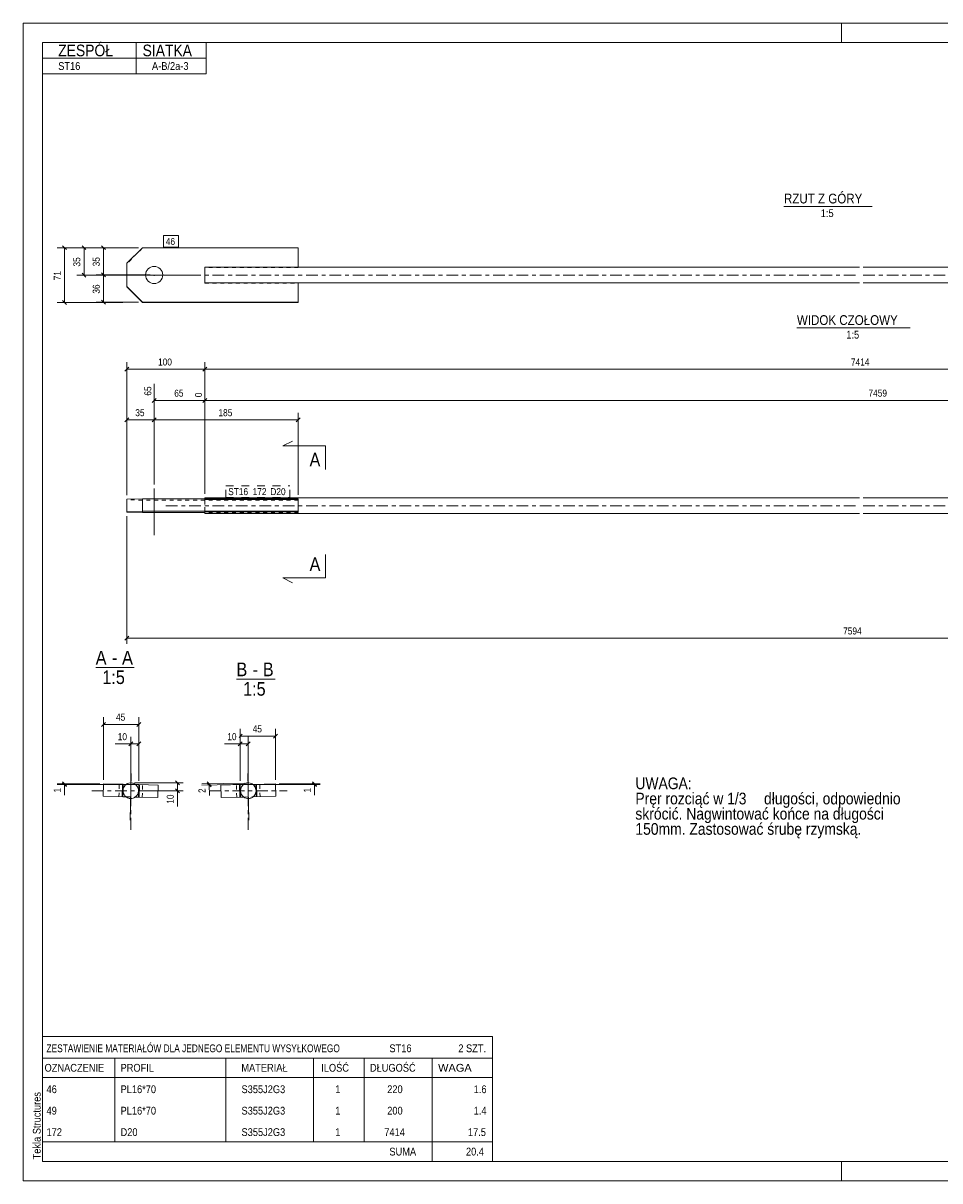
# Model space of a CAD drawing. Header units: millimetres. Extents: x 0 to 420, y 0 to 297.
# Tile 1 of 2: x 0 to 235, y 0 to 297. Entities that reach past the tile are written whole.
import ezdxf

# ---------------------------------------------------------------- set-up
doc = ezdxf.new("R2010")
doc.units = ezdxf.units.MM
for name, pattern in [('XKITLINE00', [0]), ('XKITLINE01', [4, 1, -1, 1, -1]), ('XKITLINE02', [4, 2, -2]), ('XKITLINE03', [6, 3, -1, 1, -1])]:
    doc.linetypes.add(name, pattern=pattern)
for name, color, linetype, lineweight in [('Arkusz rysunku', 3, 'Continuous', 0), ('Element', 2, 'Continuous', 0), ('Inny typ obiektu', 7, 'Continuous', 0), ('Przekrój', 7, 'Continuous', 0), ('Tekst', 7, 'Continuous', 0), ('Wymiar', 4, 'Continuous', 0), ('Znak elementu', 2, 'Continuous', 0), ('Śruba', 3, 'Continuous', 0)]:
    doc.layers.add(name, color=color, linetype=linetype, lineweight=lineweight)
doc.styles.add('ARIAL', font='ARIAL.TTF')

msp = doc.modelspace()

# ---------------------------------------------------------------- linework, layer by layer
at = {"layer": 'Arkusz rysunku', "linetype": 'XKITLINE00', "lineweight": 0}
for p, q in [((420, 297), (0, 297)), ((0, 297), (0, 0)), ((0, 292), (0, 297)), ((5, 297), (0, 297)), ((210, 292), (210, 297)), ((415, 292), (5, 292)), ((5, 292), (5, 5)), ((0, 0), (0, 5)), ((5, 5), (415, 5)), ((210, 0), (210, 5)), ((0, 0), (420, 0))]:
    msp.add_line(p, q, dxfattribs=at)
at = {"layer": 'Element', "linetype": 'XKITLINE00', "lineweight": 0}
for p, q in [((26.62, 235.4), (30.62, 239.4)), ((70.62, 239.4), (30.62, 239.4)), ((70.62, 239.4), (70.62, 234.36)), ((26.62, 229.33), (26.62, 235.4)), ((46.62, 233.52), (46.62, 234.4)), ((46.62, 234.4), (70.62, 234.4)), ((46.62, 234.36), (214.62, 234.36)), ((46.62, 233.52), (46.62, 231.36)), ((215.62, 234.36), (383.62, 234.36)), ((26.62, 229.4), (30.62, 225.41)), ((30.62, 225.33), (26.62, 229.33)), ((46.62, 231.26), (46.62, 231.36)), ((46.62, 230.4), (46.62, 231.26)), ((70.62, 230.4), (46.62, 230.4)), ((70.62, 225.33), (70.62, 230.4)), ((214.62, 230.36), (70.62, 230.36)), ((359.62, 230.36), (215.62, 230.36)), ((30.62, 225.41), (70.62, 225.41)), ((30.62, 225.41), (30.62, 225.33)), ((30.62, 225.33), (70.62, 225.33)), ((26.62, 174.88), (30.62, 174.98)), ((26.62, 171.54), (26.62, 174.88)), ((30.62, 174.98), (70.62, 174.98)), ((30.62, 174.98), (30.62, 171.78)), ((46.62, 175.21), (214.62, 175.21)), ((46.62, 175.21), (46.62, 174.98)), ((70.62, 174.98), (70.62, 171.66)), ((215.62, 175.21), (383.62, 175.21)), ((30.62, 171.78), (26.62, 171.68)), ((26.62, 171.54), (30.62, 171.44)), ((30.62, 171.78), (70.62, 171.78)), ((46.62, 171.44), (30.62, 171.44)), ((46.62, 171.66), (46.62, 171.64)), ((46.62, 171.66), (70.62, 171.66)), ((46.62, 171.21), (46.62, 171.64)), ((46.62, 171.21), (214.62, 171.21)), ((215.62, 171.21), (383.62, 171.21)), ((20.66, 101.86), (20.58, 98.66)), ((20.66, 101.86), (25.66, 101.74)), ((25.66, 101.74), (25.58, 98.54)), ((25.66, 101.74), (26.51, 101.72)), ((29.66, 101.64), (28.78, 101.66)), ((29.58, 98.44), (29.66, 101.64)), ((34.66, 101.52), (29.66, 101.64)), ((34.66, 101.52), (34.58, 98.32)), ((50.73, 101.52), (55.73, 101.64)), ((50.73, 101.52), (50.81, 98.32)), ((55.73, 101.64), (56.61, 101.67)), ((55.73, 101.64), (55.81, 98.44)), ((64.73, 101.86), (58.87, 101.72)), ((59.73, 101.74), (59.81, 98.54)), ((64.73, 101.86), (64.81, 98.66)), ((20.58, 98.66), (25.58, 98.54)), ((25.58, 98.54), (26.46, 98.52)), ((29.58, 98.44), (28.73, 98.46)), ((34.58, 98.32), (29.58, 98.44)), ((50.81, 98.32), (55.81, 98.44)), ((55.81, 98.44), (56.66, 98.47)), ((64.81, 98.66), (58.93, 98.52))]:
    msp.add_line(p, q, dxfattribs=at)
at = {"layer": 'Element', "linetype": 'XKITLINE01', "lineweight": 0}
for p, q in [((30.62, 239.32), (26.62, 235.32)), ((30.62, 239.4), (30.62, 239.32)), ((30.62, 239.32), (70.62, 239.32)), ((46.62, 234.36), (46.62, 232.36)), ((70.62, 234.32), (46.62, 234.32)), ((46.62, 231.26), (46.62, 233.52)), ((46.62, 230.36), (46.62, 232.36)), ((70.62, 234.36), (70.62, 234.32)), ((70.62, 234.36), (70.62, 234.32)), ((46.62, 230.4), (46.62, 230.33)), ((46.62, 230.4), (46.62, 230.33)), ((70.62, 230.36), (46.62, 230.36)), ((46.62, 230.33), (70.62, 230.33)), ((26.62, 174.74), (26.62, 174.88)), ((30.62, 174.64), (26.62, 174.74)), ((70.62, 174.64), (30.62, 174.64)), ((46.62, 171.48), (46.62, 174.98)), ((70.62, 174.86), (46.62, 174.86)), ((46.62, 174.86), (46.62, 174.76)), ((46.62, 174.86), (46.62, 171.66)), ((46.62, 174.76), (70.62, 174.76)), ((70.62, 174.98), (70.62, 174.86)), ((70.62, 174.76), (70.62, 174.64)), ((26.62, 171.68), (26.62, 171.54)), ((30.62, 171.44), (30.62, 171.78)), ((46.62, 171.78), (46.62, 171.66)), ((46.62, 171.64), (46.62, 171.56)), ((70.62, 171.56), (46.62, 171.56)), ((70.62, 171.44), (46.62, 171.44)), ((70.62, 171.66), (70.62, 171.56)), ((70.62, 171.66), (70.62, 171.44)), ((24.58, 98.56), (24.66, 101.76)), ((28.78, 101.66), (26.51, 101.72)), ((30.58, 98.42), (30.66, 101.62)), ((54.81, 98.42), (54.73, 101.62)), ((58.87, 101.72), (56.61, 101.67)), ((60.81, 98.56), (60.73, 101.76)), ((26.46, 98.52), (28.73, 98.46)), ((56.66, 98.47), (58.93, 98.52))]:
    msp.add_line(p, q, dxfattribs=at)
at = {"layer": 'Element', "linetype": 'XKITLINE03', "lineweight": 0}
for p, q in [((36.62, 232.36), (214.62, 232.36)), ((215.62, 232.36), (393.62, 232.36)), ((36.62, 173.21), (214.62, 173.21)), ((215.62, 173.21), (393.62, 173.21)), ((27.62, 90.09), (27.62, 110.09)), ((57.77, 90.09), (57.77, 110.09)), ((17.62, 100.09), (37.62, 100.09)), ((47.77, 100.09), (67.77, 100.09))]:
    msp.add_line(p, q, dxfattribs=at)
at = {"layer": 'Element', "linetype": 'XKITLINE00', "lineweight": 0}
for centre, start, end in [((27.62, 100.09), 30, 210), ((27.62, 100.09), 30, 210), ((27.62, 100.09), 210, 30), ((27.62, 100.09), 210, 30), ((57.77, 100.09), 30, 210), ((57.77, 100.09), 30, 210), ((57.77, 100.09), 210, 30), ((57.77, 100.09), 210, 30)]:
    msp.add_arc(centre, 2, start, end, dxfattribs=at)
at = {"layer": 'Element', "linetype": 'XKITLINE01', "lineweight": 0}
for centre, start, end in [((27.62, 100.09), 360, 180), ((57.77, 100.09), 150, 330), ((57.77, 100.09), 330, 150), ((27.62, 100.09), 180, 360)]:
    msp.add_arc(centre, 2, start, end, dxfattribs=at)
at = {"layer": 'Inny typ obiektu', "linetype": 'XKITLINE00', "lineweight": 0}
for p, q in [((5, 292), (47, 292)), ((5, 292), (5, 288)), ((29, 288), (29, 292)), ((47, 288), (47, 292)), ((5, 288), (47, 288)), ((5, 288), (5, 284)), ((29, 288), (29, 284)), ((47, 288), (47, 284)), ((5, 284), (47, 284)), ((195.26, 250), (217.86, 250)), ((198.58, 218.83), (227.66, 218.83)), ((18.62, 131.71), (28.5, 131.71)), ((54.75, 128.71), (64.64, 128.71)), ((5, 37), (5, 31.5)), ((5, 37), (120.5, 37)), ((120.5, 37), (120.5, 31.5)), ((5, 31.5), (5, 26.5)), ((5, 31.5), (120.5, 31.5)), ((23.5, 31.5), (23.5, 26.5)), ((52, 26.5), (52, 31.5)), ((74.5, 31.5), (74.5, 26.5)), ((87.5, 31.5), (87.5, 26.5)), ((105, 31.5), (105, 26.5)), ((120.5, 31.5), (120.5, 26.5)), ((5, 26.5), (120.5, 26.5)), ((5, 26.5), (5, 21)), ((23.5, 26.5), (23.5, 21)), ((52, 21), (52, 26.5)), ((74.5, 26.5), (74.5, 21)), ((87.5, 26.5), (87.5, 21)), ((105, 26.5), (105, 21)), ((120.5, 26.5), (120.5, 21)), ((5, 21), (5, 15.5)), ((23.5, 21), (23.5, 15.5)), ((52, 15.5), (52, 21)), ((74.5, 21), (74.5, 15.5)), ((87.5, 21), (87.5, 15.5)), ((105, 21), (105, 15.5)), ((120.5, 21), (120.5, 15.5)), ((5, 15.5), (5, 10)), ((23.5, 15.5), (23.5, 10)), ((52, 10), (52, 15.5)), ((74.5, 15.5), (74.5, 10)), ((87.5, 15.5), (87.5, 10)), ((105, 15.5), (105, 10)), ((120.5, 15.5), (120.5, 10)), ((5, 10), (5, 5)), ((5, 10), (120.5, 10)), ((105, 10), (105, 5)), ((120.5, 10), (120.5, 5)), ((5, 5), (120.5, 5))]:
    msp.add_line(p, q, dxfattribs=at)
at = {"layer": 'Przekrój', "linetype": 'XKITLINE00', "lineweight": 0}
for p, q in [((66.62, 188.53), (69.12, 189.78)), ((71.62, 188.53), (66.62, 188.53)), ((77.62, 188.53), (71.62, 188.53)), ((77.62, 188.53), (77.62, 182.53)), ((77.62, 154.7), (77.62, 160.7)), ((66.62, 154.7), (69.12, 153.45)), ((71.62, 154.7), (66.62, 154.7)), ((77.62, 154.7), (71.62, 154.7))]:
    msp.add_line(p, q, dxfattribs=at)
at = {"layer": 'Wymiar', "linetype": 'XKITLINE00', "lineweight": 0}
for p, q in [((25.62, 239.4), (8.76, 239.4)), ((10.11, 239.91), (11.13, 238.89)), ((10.62, 225.33), (10.62, 239.4)), ((25.62, 239.4), (13.76, 239.4)), ((15.11, 239.91), (16.13, 238.89)), ((15.62, 232.36), (15.62, 239.4)), ((29.62, 239.4), (18.76, 239.4)), ((20.11, 239.91), (21.13, 238.89)), ((20.62, 232.47), (20.62, 239.4)), ((45.62, 232.36), (13.76, 232.36)), ((15.11, 232.87), (16.13, 231.86)), ((32.62, 232.47), (18.76, 232.47)), ((32.62, 232.47), (18.76, 232.47)), ((20.11, 232.98), (21.13, 231.96)), ((20.11, 232.98), (21.13, 231.96)), ((20.62, 225.41), (20.62, 232.47)), ((10.11, 225.84), (11.13, 224.82)), ((20.11, 225.91), (21.13, 224.9)), ((25.62, 225.33), (8.76, 225.33)), ((29.62, 225.41), (18.76, 225.41)), ((27.13, 208.72), (26.11, 207.7)), ((26.62, 175.88), (26.62, 210.07)), ((26.62, 208.21), (46.62, 208.21)), ((47.13, 208.72), (46.11, 207.7)), ((47.13, 208.72), (46.11, 207.7)), ((46.62, 176.21), (46.62, 210.07)), ((46.62, 176.21), (46.62, 210.07)), ((46.62, 208.21), (383.62, 208.21)), ((33.62, 178.61), (33.62, 204.5)), ((46.62, 176.21), (46.62, 202.36)), ((46.62, 176.21), (46.62, 202.36)), ((34.13, 200.72), (33.11, 199.7)), ((33.62, 200.21), (46.62, 200.21)), ((47.13, 200.72), (46.11, 199.7)), ((47.13, 200.72), (46.11, 199.7)), ((46.62, 200.21), (392.62, 200.21)), ((26.62, 175.88), (26.62, 197.07)), ((33.62, 178.61), (33.62, 197.07)), ((33.62, 178.61), (33.62, 197.07)), ((70.62, 175.98), (70.62, 197.07)), ((27.13, 195.72), (26.11, 194.7)), ((26.62, 195.21), (33.62, 195.21)), ((34.13, 195.72), (33.11, 194.7)), ((34.13, 195.72), (33.11, 194.7)), ((33.62, 195.21), (70.62, 195.21)), ((71.13, 195.72), (70.11, 194.7)), ((26.62, 170.54), (26.62, 137.77)), ((27.13, 139.72), (26.11, 138.7)), ((26.62, 139.21), (399.62, 139.21)), ((20.66, 102.86), (20.66, 118.95)), ((29.66, 102.64), (29.66, 118.95)), ((21.17, 117.6), (20.15, 116.58)), ((20.66, 117.09), (29.66, 117.09)), ((30.17, 117.6), (29.15, 116.58)), ((55.73, 102.64), (55.73, 115.95)), ((64.73, 102.86), (64.73, 115.95)), ((27.62, 103.09), (27.62, 113.95)), ((29.66, 102.64), (29.66, 113.95)), ((56.24, 114.6), (55.42, 113.77)), ((55.73, 114.09), (64.73, 114.09)), ((55.73, 102.64), (55.73, 113.95)), ((57.77, 103.09), (57.77, 113.95)), ((65.24, 114.6), (64.22, 113.58)), ((27.62, 112.09), (23.6, 112.09)), ((27.62, 112.09), (23.6, 112.09)), ((28.13, 112.6), (27.11, 111.58)), ((27.62, 112.09), (29.66, 112.09)), ((30.17, 112.6), (29.15, 111.58)), ((55.73, 112.09), (51.71, 112.09)), ((55.73, 112.09), (51.71, 112.09)), ((56.24, 112.6), (55.22, 111.58)), ((55.73, 112.09), (57.77, 112.09)), ((58.28, 112.6), (57.26, 111.58)), ((19.66, 101.86), (8.76, 101.86)), ((28.66, 101.64), (8.76, 101.64)), ((10.11, 102.36), (11.13, 101.35)), ((10.11, 102.15), (11.13, 101.13)), ((10.62, 101.64), (10.62, 101.86)), ((10.62, 101.64), (10.62, 98.95)), ((10.62, 101.64), (10.62, 98.95)), ((28.62, 102.09), (41.06, 102.09)), ((39.11, 102.6), (40.13, 101.58)), ((39.62, 100.09), (39.62, 102.09)), ((56.77, 102.06), (45.87, 101.81)), ((57.77, 101.8), (45.87, 101.51)), ((47.2, 102.35), (48.25, 101.35)), ((47.21, 102.05), (48.25, 101.06)), ((47.73, 101.56), (47.72, 101.85)), ((47.73, 101.56), (47.8, 98.87)), ((47.73, 101.56), (47.8, 98.87)), ((56.73, 101.64), (76.21, 101.64)), ((65.73, 101.86), (76.21, 101.86)), ((74.26, 102.37), (75.28, 101.35)), ((74.26, 102.15), (75.28, 101.13)), ((74.77, 101.64), (74.77, 101.86)), ((74.77, 101.64), (74.77, 98.96)), ((74.77, 101.64), (74.77, 98.96)), ((30.62, 100.09), (41.06, 100.09)), ((39.11, 100.6), (40.13, 99.58)), ((39.62, 100.09), (39.62, 96.07)), ((39.62, 100.09), (39.62, 96.07))]:
    msp.add_line(p, q, dxfattribs=at)
at = {"layer": 'Znak elementu', "linetype": 'XKITLINE00', "lineweight": 0}
for p, q in [((36.02, 242.5), (39.89, 242.5)), ((36.02, 239.5), (36.02, 242.5)), ((39.89, 239.5), (39.89, 242.5)), ((36.02, 239.5), (39.89, 239.5))]:
    msp.add_line(p, q, dxfattribs=at)
at = {"layer": 'Znak elementu', "linetype": 'XKITLINE02', "lineweight": 0}
for p, q in [((52.02, 178.31), (68.45, 178.31)), ((52.02, 175.31), (52.02, 178.31)), ((68.45, 175.31), (68.45, 178.31)), ((52.02, 175.31), (68.45, 175.31))]:
    msp.add_line(p, q, dxfattribs=at)
at = {"layer": 'Śruba', "linetype": 'XKITLINE00', "lineweight": 0}
for p, q in [((33.62, 232.47), (33.62, 232.18)), ((33.62, 177.61), (33.62, 165.61)), ((27.73, 104.49), (27.44, 92.49)), ((57.66, 104.49), (57.95, 92.49)), ((25.46, 101.74), (25.38, 98.54)), ((29.86, 101.64), (29.78, 98.44)), ((55.53, 101.64), (55.61, 98.44)), ((59.93, 101.74), (60.01, 98.55))]:
    msp.add_line(p, q, dxfattribs=at)
msp.add_circle((33.62, 232.4), 2.2, dxfattribs=at)

# ---------------------------------------------------------------- texts
at = {"layer": 'Arkusz rysunku', "style": 'ARIAL', "width": 0.85}
msp.add_text('Tekla Structures', height=2, rotation=90, dxfattribs=at).set_placement((4.5, 5.5))
at = {"layer": 'Inny typ obiektu', "style": 'ARIAL'}
for s, height, width, p in [('ZESPÓŁ', 3, 0.85, (9, 288.5)), ('SIATKA', 3, 0.85, (30.66, 288.5)), ('ST16', 2, 0.85, (9, 285)), ('A-B/2a-3', 2, 0.85, (33.07, 285)), ('RZUT Z GÓRY', 2.5, 0.85, (195.26, 250.75)), ('1:5', 2, 0.85, (204.71, 247.25)), ('WIDOK CZOŁOWY', 2.5, 0.85, (198.58, 219.58)), ('1:5', 2, 0.85, (211.27, 216.08)), ('A', 3.5, 0.85, (18.62, 132.46)), ('-', 3.5, 0.85, (22.78, 132.46)), ('A', 3.5, 0.85, (25.39, 132.46)), ('1:5', 3.5, 0.85, (20.32, 127.46)), ('B', 3.5, 0.85, (54.75, 129.46)), ('-', 3.5, 0.85, (58.92, 129.46)), ('B', 3.5, 0.85, (61.52, 129.46)), ('1:5', 3.5, 0.85, (56.45, 124.46)), ('ZESTAWIENIE MATERIAŁÓW DLA JEDNEGO ELEMENTU WYSYŁKOWEGO', 2, 0.765, (6, 33)), ('ST16', 2, 0.85, (94, 33)), ('2', 2, 0.85, (111.69, 33)), (' SZT.', 2, 0.85, (113, 33)), ('OZNACZENIE', 2, 0.85, (5.5, 28)), ('PROFIL', 2, 0.85, (25, 28)), ('MATERIAŁ', 2, 0.85, (56, 28)), ('ILOŚĆ', 2, 0.85, (76.5, 28)), ('DŁUGOŚĆ', 2, 0.85, (89, 28)), ('WAGA', 2, 1.008832, (106.5, 28)), ('46', 2, 0.85, (6, 22.5)), ('PL16*70', 2, 0.85, (25, 22.5)), ('S355J2G3', 2, 0.85, (56.04, 22.5)), ('1', 2, 0.85, (80.09, 22.5)), ('220', 2, 0.85, (93.44, 22.5)), ('1.6', 2, 0.85, (115.63, 22.5)), ('49', 2, 0.85, (6, 17)), ('PL16*70', 2, 0.85, (25, 17)), ('S355J2G3', 2, 0.85, (56.04, 17)), ('1', 2, 0.85, (80.09, 17)), ('200', 2, 0.85, (93.44, 17)), ('1.4', 2, 0.85, (115.63, 17)), ('172', 2, 0.85, (6, 11.5)), ('D20', 2, 0.85, (25, 11.5)), ('S355J2G3', 2, 0.85, (56.04, 11.5)), ('1', 2, 0.85, (80.09, 11.5)), ('7414', 2, 0.85, (92.7, 11.5)), ('17.5', 2, 0.85, (114.15, 11.5)), ('SUMA', 2, 0.85, (94, 6.5)), ('20.4', 2, 0.85, (113.65, 6.5))]:
    msp.add_text(s, height=height, dxfattribs=dict(at, width=width)).set_placement(p)
at = {"layer": 'Przekrój', "style": 'ARIAL', "width": 0.85}
for p in [(73.51, 183.28), (73.51, 156.45)]:
    msp.add_text('A', height=3.5, dxfattribs=at).set_placement(p)
at = {"layer": 'Tekst', "style": 'ARIAL', "width": 0.85}
for s, p in [('UWAGA:', (157.13, 100.48)), ('Pręr rozciąć w 1/3', (157.13, 96.58)), (' długości, odpowiednio', (189.15, 96.58)), ('skrócić. Nagwintować końce na długości ', (157.13, 92.68)), ('150mm. Zastosować śrubę rzymską.', (157.13, 88.78))]:
    msp.add_text(s, height=3, dxfattribs=at).set_placement(p)
at = {"layer": 'Wymiar', "style": 'ARIAL', "width": 0.85}
for s, rotation, p in [('35', 90.0002, (14.66, 234.55)), ('35', 90.0002, (19.66, 234.6)), ('71', 90.0002, (9.66, 231.03)), ('36', 90.0002, (19.66, 227.6)), ('65', 90.0002, (32.9, 201.43)), ('0', 90.0002, (45.9, 201.03)), ('1', 90.0002, (9.66, 99.63)), ('10', 90.0002, (38.66, 96.74)), ('2', 91.3639, (46.82, 99.53)), ('1', 90.0002, (73.81, 99.63))]:
    msp.add_text(s, height=1.8, rotation=rotation, dxfattribs=at).set_placement(p)
for s, p in [('100', (34.62, 209.17)), ('7414', (212.45, 209.17)), ('65', (38.78, 201.17)), ('7459', (216.95, 201.17)), ('35', (28.78, 196.17)), ('185', (50.12, 196.17)), ('7594', (210.45, 140.17)), ('45', (23.82, 118.05)), ('45', (58.9, 115.05)), ('10', (24.27, 113.05)), ('10', (52.39, 113.05))]:
    msp.add_text(s, height=1.8, dxfattribs=at).set_placement(p)
at = {"layer": 'Znak elementu', "style": 'ARIAL', "width": 0.85}
for s, p in [('46', (36.62, 240.1)), ('ST16', (52.62, 175.91)), ('172', (58.9, 175.91)), ('D20', (63.44, 175.91))]:
    msp.add_text(s, height=1.8, dxfattribs=at).set_placement(p)

doc.saveas('drawing.dxf')
